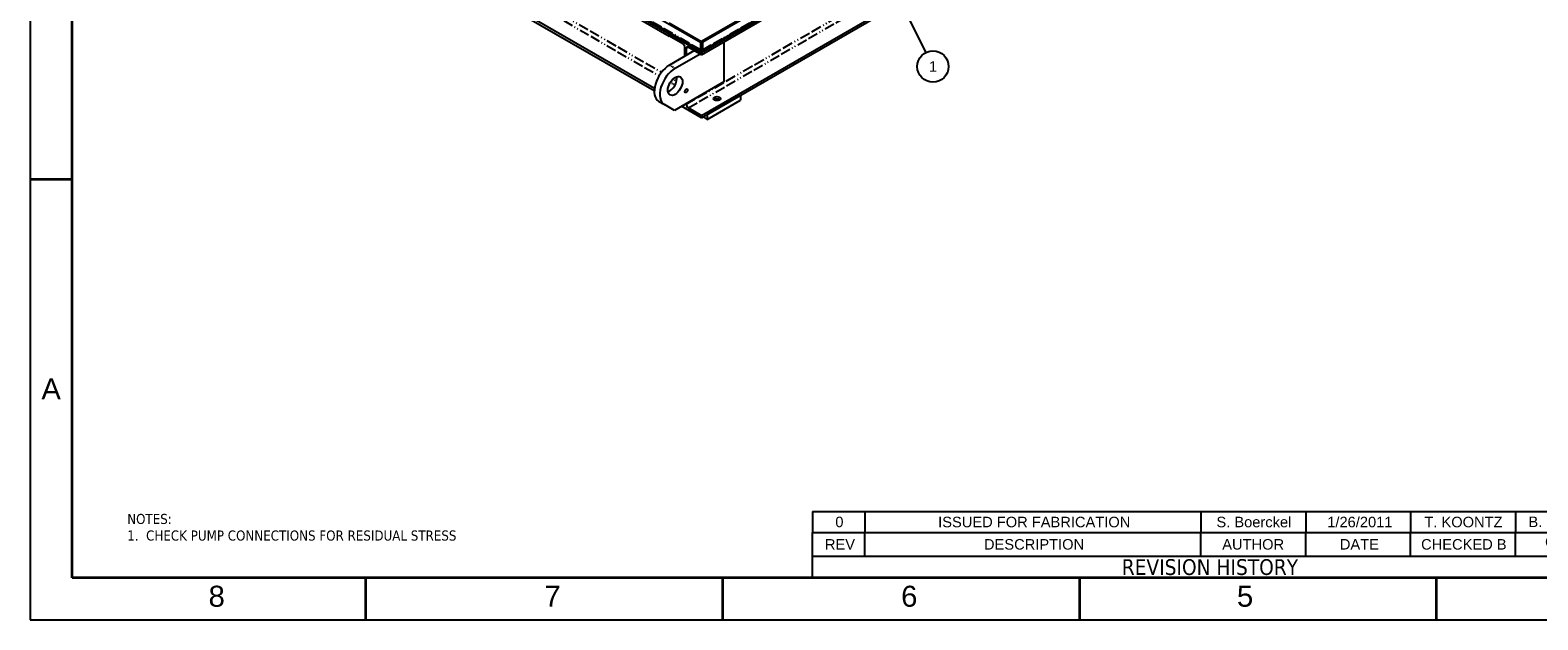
# Model space of a CAD drawing. Header units: inches. Extents: x 3 to 360, y 8 to 227.
# Tile 1 of 98: x 3 to 194, y 8 to 83. Entities that reach past the tile are written whole.
import ezdxf
from ezdxf.enums import TextEntityAlignment as Align

# ---------------------------------------------------------------- set-up
doc = ezdxf.new("R2010")
doc.units = ezdxf.units.IN
doc.header["$LTSCALE"] = 10.666667
doc.header["$MEASUREMENT"] = 0
doc.linetypes.add('DOUBLE_DASH_DOUBLE_DOT', pattern=[0.74, 0.24, -0.06, 0.24, -0.06, 0.01, -0.06, 0.01, -0.06])
doc.layers.get('0').update_dxf_attribs({"lineweight": 25})
doc.layers.get('DEFPOINTS').update_dxf_attribs({"lineweight": 25})
for name, color, linetype, lineweight in [('BORDER', 7, 'Continuous', 25), ('BORDER_TEXT', 7, 'Continuous', 25), ('DIMEN', 7, 'Continuous', 25), ('PHANTOM', 7, 'DOUBLE_DASH_DOUBLE_DOT', 25), ('Symbol (ANSI)', 7, 'Continuous', 25)]:
    doc.layers.add(name, color=color, linetype=linetype, lineweight=lineweight)
doc.styles.add('Border_1', font='tahoma.ttf')
doc.styles.add('Current-ANSI', font='arial.ttf')
doc.styles.add('Note Text (ANSI)', font='tahoma.ttf')
doc.styles.add('Text Style153', font='arial.ttf')

# ---------------------------------------------------------------- blocks, each defined once
blk = doc.blocks.new('Borders ProEnergy ANSI-D')
at = {"layer": 'BORDER', "lineweight": 35}
for p, q in [((0.75, 1.25), (0.75, 20.75)), ((0.25, 6), (0.75, 6)), ((33.25, 1.25), (0.75, 1.25)), ((4.25, 0.75), (4.25, 1.25)), ((8.5, 0.75), (8.5, 1.25)), ((12.75, 1.25), (12.75, 0.75)), ((17, 1.25), (17, 0.75))]:
    blk.add_line(p, q, dxfattribs=at)
at = {"layer": 'BORDER'}
blk.add_line((17, 0.75), (17, 1.25), dxfattribs=at)
at = {"layer": 'DEFPOINTS'}
for p, q in [((0.25, 21.25), (0.25, 0.75)), ((0.25, 0.75), (33.75, 0.75))]:
    blk.add_line(p, q, dxfattribs=at)
at = {"layer": 'BORDER_TEXT', "style": 'Text Style153'}
blk.add_text('A', height=0.25, dxfattribs=at).set_placement((0.5, 3.375), align=Align.CENTER)
for s, p in [('8', (2.375, 0.90625)), ('7', (6.375, 0.90625)), ('6', (10.625, 0.90625)), ('5', (14.625, 0.90625))]:
    blk.add_text(s, height=0.25, dxfattribs=at).set_placement(p)
blk = doc.blocks.new('GENERAL NOTES')
at = {"layer": 'Symbol (ANSI)', "insert": (-2.072, 0.256), "char_height": 0.12, "attachment_point": 1, "line_spacing_factor": 0.987884, "style": 'Note Text (ANSI)'}
blk.add_mtext('NOTES:\\P1.  CHECK PUMP CONNECTIONS FOR RESIDUAL STRESS\\P', dxfattribs=at)
blk = doc.blocks.new('Balloon1')
at = {"layer": 'DIMEN', "linetype": 'Continuous', "lineweight": 25}
for p, q in [((10.679, 7.989), (10.622, 8.101)), ((10.706, 8.003), (10.622, 8.101)), ((10.622, 8.101), (10.651, 7.975)), ((10.651, 7.975), (10.706, 8.003)), ((10.679, 7.989), (10.92, 7.508))]:
    blk.add_line(p, q, dxfattribs=at)
at = {"layer": 'DIMEN', "linetype": 'Continuous', "lineweight": 25, "flags": 128}
blk.add_lwpolyline([(10.706, 8.003), (10.622, 8.101), (10.651, 7.975), (10.706, 8.003)], dxfattribs=at)
at = {"layer": 'DIMEN'}
blk.add_circle((11.004, 7.341), 0.187, dxfattribs=at)
blk.add_solid([(10.706, 8.003), (10.622, 8.101), (10.651, 7.975), (10.706, 8.003)], dxfattribs=at)
at = {"layer": 'DIMEN', "insert": (11.004, 7.341), "char_height": 0.125, "attachment_point": 5, "style": 'Current-ANSI'}
blk.add_mtext('1', dxfattribs=at)
blk = doc.blocks.new('REVISION HISTORY')
at = {"layer": 'BORDER'}
for p, q in [((9.569, 2.041), (19.194, 2.041)), ((9.569, 2.041), (9.569, 1.791)), ((10.194, 2.041), (10.194, 1.791)), ((14.194, 2.041), (14.194, 1.791)), ((15.444, 2.041), (15.444, 1.791)), ((16.694, 2.041), (16.694, 1.791)), ((17.944, 2.041), (17.944, 1.791)), ((19.194, 2.041), (19.194, 1.791)), ((9.569, 1.791), (19.194, 1.791)), ((9.569, 1.508), (9.569, 1.791)), ((10.194, 1.508), (10.194, 1.791)), ((14.194, 1.508), (14.194, 1.791)), ((15.444, 1.508), (15.444, 1.791)), ((16.694, 1.508), (16.694, 1.791)), ((17.944, 1.508), (17.944, 1.791)), ((19.194, 1.508), (19.194, 1.791)), ((9.569, 1.25), (9.569, 1.508)), ((9.569, 1.508), (19.194, 1.508)), ((19.194, 1.25), (19.194, 1.508)), ((9.569, 1.25), (19.194, 1.25))]:
    blk.add_line(p, q, dxfattribs=at)
at = {"layer": 'BORDER', "attachment_point": 7}
for s, insert, char_height, style in [('0', (9.841, 1.852), 0.125, 'Current-ANSI'), ('ISSUED FOR FABRICATION', (11.066, 1.851), 0.125, 'Current-ANSI'), ('S. Boerckel', (14.381, 1.851), 0.125, 'Current-ANSI'), ('1/26/2011', (15.701, 1.851), 0.125, 'Current-ANSI'), ('T. KOONTZ', (16.858, 1.851), 0.125, 'Current-ANSI'), ('B. MADDUX', (18.098, 1.853), 0.125, 'Current-ANSI'), ('REV', (9.717, 1.587), 0.125, 'Current-ANSI'), ('DESCRIPTION', (11.612, 1.585), 0.125, 'Current-ANSI'), ('AUTHOR', (14.45, 1.585), 0.125, 'Current-ANSI'), ('DATE', (15.851, 1.587), 0.125, 'Current-ANSI'), ('CHECKED B', (16.819, 1.585), 0.125, 'Current-ANSI'), ('QA/QC', (18.296, 1.581), 0.125, 'Current-ANSI'), ('REVISION HISTORY', (13.253, 1.281), 0.188, 'Border_1')]:
    blk.add_mtext(s, dxfattribs=dict(at, insert=insert, char_height=char_height, style=style))

msp = doc.modelspace()

# ---------------------------------------------------------------- linework, layer by layer
for p, q in [((187.42, 138.88), (87.98, 81.47)), ((187.55, 138.8), (88.12, 81.39)), ((87.98, 80.09), (187.69, 137.65)), ((87.98, 79.8), (187.69, 137.36)), ((187.44, 137.66), (88.1, 80.31)), ((87.98, 72.08), (187.69, 129.64)), ((87.98, 71.79), (187.69, 129.35)), ((22.36, 119.21), (87.85, 81.39)), ((87.87, 80.31), (22.46, 118.07)), ((26.33, 115.69), (83.87, 82.46)), ((26.33, 115.39), (83.87, 82.17)), ((26.33, 107.68), (82, 75.54)), ((26.33, 107.38), (81.97, 75.26)), ((83.87, 83.84), (87.98, 81.47)), ((83.87, 82.46), (84, 82.54)), ((83.87, 82.17), (83.87, 82.46)), ((84.05, 82.51), (83.92, 82.44)), ((83.92, 82.44), (87.98, 80.09)), ((83.92, 82.14), (83.92, 82.44)), ((83.92, 82.2), (83.87, 82.17)), ((85.59, 81.18), (83.92, 82.14)), ((85.87, 79.62), (85.87, 80.7)), ((86.03, 80.6), (86.03, 79.72)), ((87.98, 79.8), (86.31, 80.76)), ((87.98, 81.47), (87.85, 81.39)), ((87.85, 81.39), (87.85, 80.42)), ((87.98, 80.5), (87.85, 80.42)), ((87.98, 80.5), (87.98, 81.47)), ((88.12, 81.39), (87.98, 81.47)), ((87.98, 81.47), (87.98, 80.5)), ((87.98, 80.35), (87.98, 80.5)), ((87.98, 80.5), (88.12, 80.42)), ((88.12, 80.42), (88.12, 81.39)), ((90.81, 81.43), (90.81, 76.35)), ((87.08, 80.32), (83.91, 78.49)), ((84.62, 78.08), (87.78, 79.91)), ((87.98, 80.09), (87.98, 79.8)), ((90.81, 76.35), (84.52, 72.72)), ((82.54, 73.87), (83.25, 73.46)), ((84.52, 72.72), (83.25, 73.46)), ((87.98, 71.79), (85.44, 73.25)), ((86.03, 73.59), (86.03, 73.52)), ((86.31, 73.05), (87.98, 72.08)), ((88.69, 72.2), (92.93, 74.65)), ((88.69, 71.58), (92.93, 74.03)), ((92.93, 74.65), (92.93, 74.03)), ((87.98, 72.08), (87.98, 71.79)), ((88.16, 71.89), (88.69, 71.58)), ((88.69, 72.2), (88.69, 71.58))]:
    msp.add_line(p, q)
for centre, major_axis, start_param, end_param in [((85.59, 80.86), (-0.195, 0.338), 3.926991, 5.497787), ((86.31, 80.44), (-0.195, 0.338), 5.497787, 7.068583), ((83.91, 76.25), (-1.37, -2.38), 3.926991, 6.283185), ((84.62, 75.84), (-1.38, -2.38), 3.926991, 6.283185), ((83.91, 76.25), (0.66, 1.14), 3.710543, 5.714235), ((85.59, 73.78), (0.195, -0.338), 6.128996, 6.437374), ((86.31, 73.37), (0.195, -0.338), 3.926991, 5.497787), ((89.93, 73.93), (-0.437, 0), 3.762592, 5.662186), ((89.93, 73.93), (0.437, 0), 0.620999, 2.520594)]:
    msp.add_ellipse(centre, major_axis=major_axis, ratio=0.57735, start_param=start_param, end_param=end_param)
for centre, major_axis in [((84.62, 75.84), (0.66, 1.14)), ((86.03, 75.23), (0.132, 0.228)), ((89.93, 74.22), (-0.437, 0))]:
    msp.add_ellipse(centre, major_axis=major_axis, ratio=0.57735)
for points, knots in [([(87.98, 80.5), (87.97, 80.47), (87.96, 80.46), (87.96, 80.47), (87.97, 80.48), (87.97, 80.49), (87.98, 80.5)], [0, 0, 0, 0, 0.644181, 0.644181, 0.644181, 1, 1, 1, 1]), ([(87.98, 80.5), (87.99, 80.47), (88, 80.46), (88, 80.47), (88, 80.48), (87.99, 80.49), (87.98, 80.5)], [0, 0, 0, 0, 0.644181, 0.644181, 0.644181, 1, 1, 1, 1]), ([(87.85, 80.42), (87.83, 80.36), (87.84, 80.32), (87.87, 80.3), (87.9, 80.29), (87.94, 80.31), (87.98, 80.35)], [-1, -1, -1, -1, -0.487701, -0.487701, -0.487701, 0, 0, 0, 0]), ([(88.12, 80.38), (88.13, 80.34), (88.11, 80.32), (88.09, 80.3), (88.07, 80.29), (88.03, 80.31), (87.98, 80.35)], [-0.8725123, -0.8725123, -0.8725123, -0.8725123, -0.4877015, -0.4877015, -0.4877015, 0, 0, 0, 0])]:
    msp.add_open_spline(points, degree=3, knots=knots)
msp.add_open_spline([(88.12, 80.42), (88.12, 80.41), (88.12, 80.39), (88.12, 80.38)], degree=3)
at = {"layer": 'PHANTOM', "ltscale": 0.494875}
msp.add_line((88.12, 80.42), (187.55, 137.83), dxfattribs=at)
at = {"layer": 'PHANTOM', "ltscale": 0.496199}
msp.add_line((86.31, 73.05), (186.01, 130.61), dxfattribs=at)
at = {"layer": 'PHANTOM', "ltscale": 0.510192}
msp.add_line((87.85, 80.42), (22.36, 118.24), dxfattribs=at)
at = {"layer": 'PHANTOM', "ltscale": 0.506745}
msp.add_line((26.34, 110.24), (82.9, 77.58), dxfattribs=at)
at = {"layer": 'PHANTOM', "ltscale": 0.488984}
msp.add_line((28, 108.64), (82.59, 77.13), dxfattribs=at)
at = {"layer": 'PHANTOM', "ltscale": 0.519147}
msp.add_line((86.03, 73.52), (120.81, 93.6), dxfattribs=at)
at = {"layer": 'PHANTOM', "ltscale": 0.019352}
msp.add_line((86.03, 80.6), (86.31, 80.76), dxfattribs=at)
at = {"layer": 'PHANTOM'}
msp.add_line((87.98, 80.5), (87.98, 80.5), dxfattribs=at)
msp.add_line((87.98, 80.5), (87.98, 80.5), dxfattribs=at)
at = {"layer": 'PHANTOM', "ltscale": 0.049778}
msp.add_line((83.91, 78.49), (84.62, 78.08), dxfattribs=at)
at = {"layer": 'PHANTOM', "ltscale": 0.030431}
msp.add_line((84.38, 76.73), (84.81, 76.48), dxfattribs=at)
at = {"layer": 'PHANTOM', "ltscale": 0.042339}
msp.add_line((84.02, 76.3), (84.62, 75.96), dxfattribs=at)
at = {"layer": 'PHANTOM', "ltscale": 0.016661}
msp.add_open_spline([(87.98, 80.5), (87.99, 80.49), (87.99, 80.48), (88, 80.47), (88, 80.46), (88.01, 80.45), (88.02, 80.44), (88.04, 80.43), (88.05, 80.42), (88.08, 80.4), (88.1, 80.39), (88.12, 80.38)], degree=3, knots=[-0.8676181, -0.8676181, -0.8676181, -0.8676181, -0.750669, -0.750669, -0.6398996, -0.6398996, -0.4669525, -0.4669525, -0.2604701, -0.2604701, 0, 0, 0, 0], dxfattribs=at)

# ---------------------------------------------------------------- block references
at = {"xscale": 10.66666666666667, "yscale": 10.66666666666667, "zscale": 10.66666666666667}
for name, p in [('Borders ProEnergy ANSI-D', (0, 0)), ('GENERAL NOTES', (37.1, 18.73))]:
    msp.add_blockref(name, p, dxfattribs=at)
at = {"layer": 'BORDER', "xscale": 10.66666666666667, "yscale": 10.66666666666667, "zscale": 10.66666666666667}
msp.add_blockref('REVISION HISTORY', (0, 0), dxfattribs=at)
at = {"layer": 'DIMEN', "xscale": 10.66666666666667, "yscale": 10.66666666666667, "zscale": 10.66666666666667}
msp.add_blockref('Balloon1', (0, 0), dxfattribs=at)

doc.saveas('drawing.dxf')
